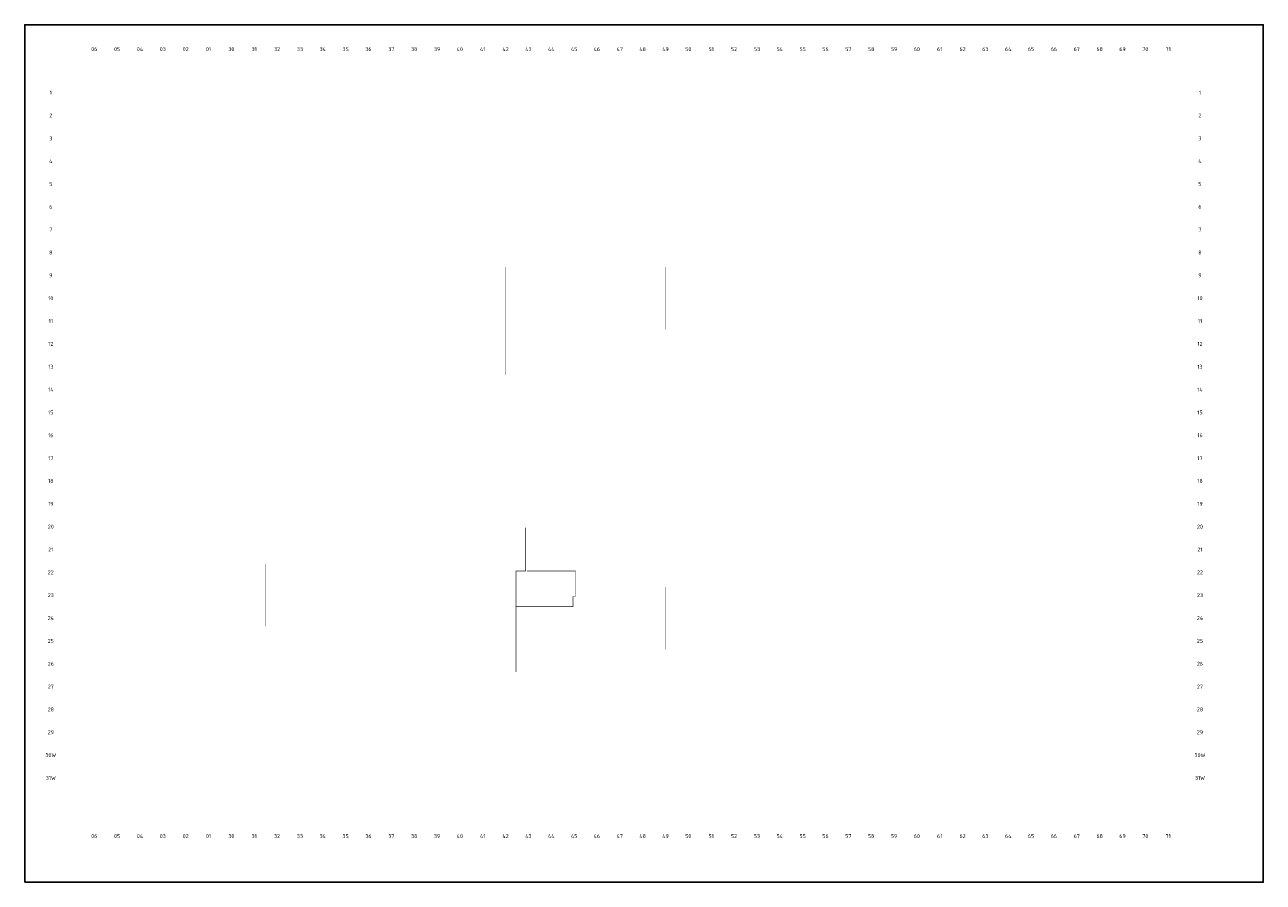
# Model space of a CAD drawing. Header units: millimetres. Extents: x 11631 to 233853, y 11786 to 165675.
import ezdxf
from ezdxf.enums import TextEntityAlignment as Align

# ---------------------------------------------------------------- set-up
doc = ezdxf.new("R2010")
doc.units = ezdxf.units.MM
doc.header["$LTSCALE"] = 50
doc.linetypes.add('DIVIDE', pattern=[31.75, 12.7, -6.35, 0, -6.35, 0, -6.35])
for name, color, linetype in [('AL49----DILATATIE', 10, 'DIVIDE'), ('BL$7----_TEKST', 4, 'CONTINUOUS'), ('KADER-ST-RUIMTEBOEK', 7, 'CONTINUOUS')]:
    doc.layers.add(name, color=color, linetype=linetype)
doc.styles.add('STABICAD-070', font='ISOCP.SHX', dxfattribs={"height": 7})

msp = doc.modelspace()

# ---------------------------------------------------------------- linework, layer by layer
at = {"layer": 'AL49----DILATATIE', "const_width": 100}
for points in [[(97900, 102800), (97900, 122200)], [(126600, 111000), (126600, 122200)], [(99760, 49500), (99760, 67660), (101510, 67660), (101510, 75445)], [(54887, 57700), (54887, 68900)], [(99760, 61240), (110010, 61240), (110010, 63075), (110460, 63075), (110460, 67660), (101775, 67660)], [(126600, 53600), (126600, 64800)]]:
    msp.add_lwpolyline(points, dxfattribs=at)
at = {"layer": 'KADER-ST-RUIMTEBOEK'}
msp.add_lwpolyline([(11631, 11786), (233853, 11786), (233853, 165675), (11631, 165675)], close=True, dxfattribs=at)

# ---------------------------------------------------------------- texts
at = {"layer": 'BL$7----_TEKST', "style": 'STABICAD-070'}
for s, p in [('06', (24100, 161300)), ('05', (28200, 161300)), ('04', (32300, 161300)), ('03', (36400, 161300)), ('02', (40500, 161300)), ('01', (44600, 161300)), ('30', (48700, 161300)), ('31', (52800, 161300)), ('32', (56900, 161300)), ('33', (61000, 161300)), ('34', (65100, 161300)), ('35', (69200, 161300)), ('36', (73300, 161300)), ('37', (77400, 161300)), ('38', (81500, 161300)), ('39', (85600, 161300)), ('40', (89700, 161300)), ('41', (93800, 161300)), ('42', (97900, 161300)), ('43', (102000, 161300)), ('44', (106100, 161300)), ('45', (110200, 161300)), ('46', (114300, 161300)), ('47', (118400, 161300)), ('48', (122500, 161300)), ('49', (126600, 161300)), ('50', (130700, 161300)), ('51', (134800, 161300)), ('52', (138900, 161300)), ('53', (143000, 161300)), ('54', (147100, 161300)), ('55', (151200, 161300)), ('56', (155300, 161300)), ('57', (159400, 161300)), ('58', (163500, 161300)), ('59', (167600, 161300)), ('60', (171700, 161300)), ('61', (175800, 161300)), ('62', (179900, 161300)), ('63', (184000, 161300)), ('64', (188100, 161300)), ('65', (192200, 161300)), ('66', (196300, 161300)), ('67', (200400, 161300)), ('68', (204500, 161300)), ('69', (208600, 161300)), ('70', (212700, 161300)), ('71', (216800, 161300)), ('1', (16300, 153500)), ('1', (222500, 153500)), ('2', (16300, 149400)), ('2', (222500, 149400)), ('3', (16300, 145300)), ('3', (222500, 145300)), ('4', (16300, 141200)), ('4', (222500, 141200)), ('5', (16300, 137100)), ('5', (222500, 137100)), ('6', (16300, 133000)), ('6', (222500, 133000)), ('7', (16300, 128900)), ('7', (222500, 128900)), ('8', (16300, 124800)), ('8', (222500, 124800)), ('9', (16300, 120700)), ('9', (222500, 120700)), ('10', (16300, 116600)), ('10', (222500, 116600)), ('11', (16300, 112500)), ('11', (222500, 112500)), ('12', (16300, 108400)), ('12', (222500, 108400)), ('13', (16300, 104300)), ('13', (222500, 104300)), ('14', (16300, 100200)), ('14', (222500, 100200)), ('15', (16300, 96100)), ('15', (222500, 96100)), ('16', (16300, 92000)), ('16', (222500, 92000)), ('17', (16300, 87900)), ('17', (222500, 87900)), ('18', (16300, 83800)), ('18', (222500, 83800)), ('19', (16300, 79700)), ('19', (222500, 79700)), ('20', (16300, 75600)), ('20', (222500, 75600)), ('21', (16300, 71500)), ('21', (222500, 71500)), ('22', (16300, 67400)), ('22', (222500, 67400)), ('23', (16300, 63300)), ('23', (222500, 63300)), ('24', (16300, 59200)), ('24', (222500, 59200)), ('25', (16300, 55100)), ('25', (222500, 55100)), ('26', (16300, 51000)), ('26', (222500, 51000)), ('27', (16300, 46900)), ('27', (222500, 46900)), ('28', (16300, 42800)), ('28', (222500, 42800)), ('29', (16300, 38700)), ('29', (222500, 38700)), ('30W', (16300, 34600)), ('30W', (222500, 34600)), ('31W', (16300, 30500)), ('31W', (222500, 30500)), ('06', (24100, 20069)), ('05', (28200, 20069)), ('04', (32300, 20069)), ('03', (36400, 20069)), ('02', (40500, 20069)), ('01', (44600, 20069)), ('30', (48700, 20069)), ('31', (52800, 20069)), ('32', (56900, 20069)), ('33', (61000, 20069)), ('34', (65100, 20069)), ('35', (69200, 20069)), ('36', (73300, 20069)), ('37', (77400, 20069)), ('38', (81500, 20069)), ('39', (85600, 20069)), ('40', (89700, 20069)), ('41', (93800, 20069)), ('42', (97900, 20069)), ('43', (102000, 20069)), ('44', (106100, 20069)), ('45', (110200, 20069)), ('46', (114300, 20069)), ('47', (118400, 20069)), ('48', (122500, 20069)), ('49', (126600, 20069)), ('50', (130700, 20069)), ('51', (134800, 20069)), ('52', (138900, 20069)), ('53', (143000, 20069)), ('54', (147100, 20069)), ('55', (151200, 20069)), ('56', (155300, 20069)), ('57', (159400, 20069)), ('58', (163500, 20069)), ('59', (167600, 20069)), ('60', (171700, 20069)), ('61', (175800, 20069)), ('62', (179900, 20069)), ('63', (184000, 20069)), ('64', (188100, 20069)), ('65', (192200, 20069)), ('66', (196300, 20069)), ('67', (200400, 20069)), ('68', (204500, 20069)), ('69', (208600, 20069)), ('70', (212700, 20069)), ('71', (216800, 20069))]:
    msp.add_text(s, height=700, dxfattribs=at).set_placement(p, align=Align.MIDDLE)

doc.saveas('drawing.dxf')
